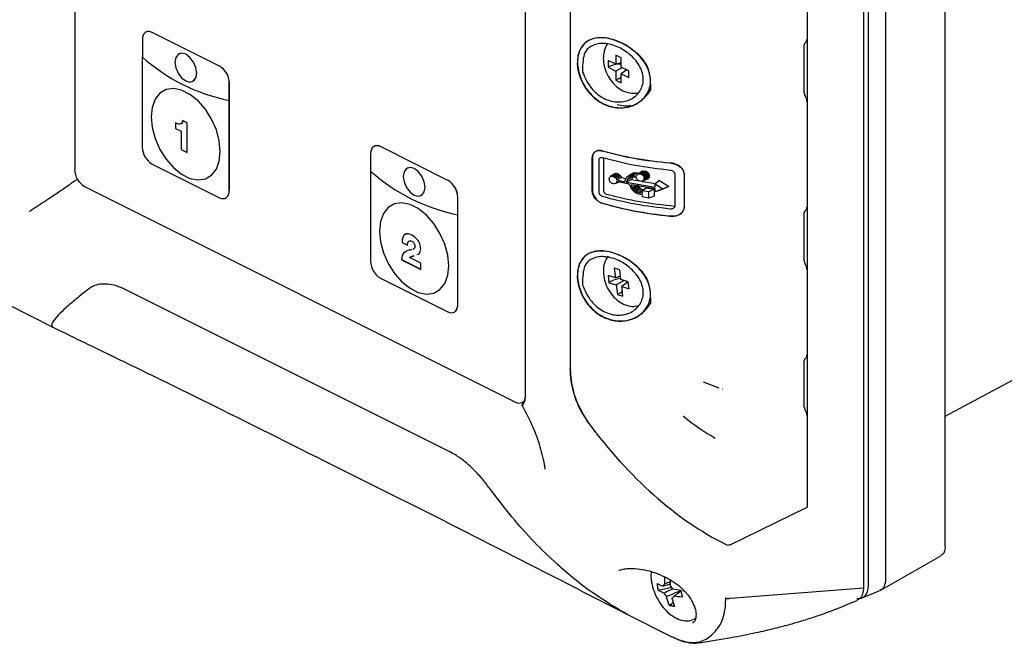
# Model space of a CAD drawing. Header units: millimetres. Extents: x 0 to 1680, y 0 to 1188.
# Tile 21 of 40: x 995 to 1123, y 274 to 356. Entities that reach past the tile are written whole.
import ezdxf

# ---------------------------------------------------------------- set-up
doc = ezdxf.new("R2010")
doc.units = ezdxf.units.MM
doc.header["$LTSCALE"] = 4

msp = doc.modelspace()

# ---------------------------------------------------------------- linework, layer by layer
at = {"color": 7, "linetype": 'Continuous', "lineweight": 25}
for p, q in [((1115.77, 287.11), (1115.77, 407.12)), ((1108.02, 402.89), (1108.02, 282.88)), ((1105.15, 401.27), (1105.15, 281.73)), ((1105.78, 281.97), (1105.78, 401.75)), ((1002.56, 389.53), (1002.56, 336.1)), ((1097.83, 383.97), (1097.83, 292.2)), ((1061.13, 375.31), (1061.13, 306.5)), ((1097.8, 364.12), (1097.8, 353.1)), ((1066.99, 362.94), (1066.99, 310.2)), ((1011.83, 353.97), (1011.82, 353.97)), ((1021.4, 349.54), (1012.63, 353.92)), ((1021.4, 349.54), (1012.63, 353.92)), ((1011.36, 353), (1011.36, 350.73)), ((1069.2, 352.74), (1069.2, 352.74)), ((1097.45, 346.05), (1097.45, 352.28)), ((1016.12, 351.13), (1016.12, 351.13)), ((1073.65, 350.62), (1072.93, 350.98)), ((1072.93, 350.98), (1072.93, 349.78)), ((1011.35, 350.73), (1011.35, 339.01)), ((1011.35, 350.73), (1011.36, 350.73)), ((1072.93, 349.78), (1071.96, 350.27)), ((1071.96, 350.27), (1071.96, 349.39)), ((1073.65, 349.99), (1072.93, 349.78)), ((1073.65, 349.42), (1073.65, 350.62)), ((1072.28, 349.56), (1071.96, 349.39)), ((1071.96, 349.39), (1072.93, 348.9)), ((1073.8, 349.35), (1072.93, 348.9)), ((1072.93, 348.9), (1072.93, 347.7)), ((1074.63, 348.93), (1073.65, 349.42)), ((1074.35, 349.07), (1073.65, 348.54)), ((1073.65, 348.54), (1074.63, 348.05)), ((1073.65, 347.35), (1073.65, 348.54)), ((1074.63, 348.05), (1074.63, 348.93)), ((1017.91, 347.56), (1017.91, 347.56)), ((1022.67, 345.07), (1022.67, 347.34)), ((1022.68, 333.36), (1022.68, 347.34)), ((1073.26, 347.87), (1072.93, 347.7)), ((1072.93, 347.7), (1073.65, 347.35)), ((1022.67, 333.35), (1022.67, 345.07)), ((1022.67, 345.07), (1022.67, 345.07)), ((1075.04, 344.38), (1075.7, 344.62)), ((1097.8, 344.87), (1097.8, 331.27)), ((1015.67, 342.15), (1015.67, 341.45)), ((1015.67, 342.15), (1015.67, 341.45)), ((1017.21, 342.15), (1016.59, 342.46)), ((1017.21, 338.32), (1017.21, 342.15)), ((1015.67, 341.45), (1016.42, 341.07)), ((1015.67, 341.45), (1016.43, 341.08)), ((1015.67, 341.45), (1015.67, 341.45)), ((1016.43, 341.08), (1016.42, 341.07)), ((1016.42, 341.07), (1016.42, 338.72)), ((1016.43, 341.08), (1016.43, 338.72)), ((1016.42, 338.72), (1017.21, 338.32)), ((1016.43, 338.72), (1016.42, 338.72)), ((1016.43, 338.72), (1017.21, 338.33)), ((1041.05, 338.15), (1041.05, 335.88)), ((1041.53, 339.12), (1041.52, 339.12)), ((1051.1, 334.69), (1042.33, 339.07)), ((1051.1, 334.69), (1042.33, 339.07)), ((1012.63, 336.81), (1021.4, 332.43)), ((1069.86, 333.4), (1069.86, 337.6)), ((1069.89, 337.62), (1069.89, 333.41)), ((1070.76, 333.14), (1070.76, 337.35)), ((1071.32, 337.61), (1071.32, 333.42)), ((1041.05, 335.88), (1041.05, 324.16)), ((1041.05, 335.88), (1041.05, 335.88)), ((1045.82, 336.29), (1045.82, 336.28)), ((1072.73, 335.5), (1072.21, 335.17)), ((1072.81, 335.55), (1072.29, 335.21)), ((1072.91, 335.58), (1072.37, 335.24)), ((1073.01, 335.58), (1072.47, 335.24)), ((1073.13, 335.56), (1072.57, 335.22)), ((1073.31, 335.49), (1072.72, 335.16)), ((1072.73, 335.5), (1072.81, 335.55)), ((1072.81, 335.55), (1072.91, 335.58)), ((1072.91, 335.58), (1073.01, 335.58)), ((1073.01, 335.58), (1073.13, 335.56)), ((1073.13, 335.56), (1073.31, 335.49)), ((1073.31, 335.49), (1073.46, 335.38)), ((1075.1, 335.59), (1074.56, 335.25)), ((1075.26, 335.65), (1074.71, 335.29)), ((1075.47, 335.67), (1074.91, 335.31)), ((1075.1, 335.59), (1075.26, 335.65)), ((1075.76, 335.65), (1075.18, 335.3)), ((1075.26, 335.65), (1075.47, 335.67)), ((1075.47, 335.67), (1075.76, 335.65)), ((1075.68, 335.41), (1075.79, 335.5)), ((1075.76, 335.65), (1076.12, 335.6)), ((1076.33, 335.85), (1075.79, 335.5)), ((1075.79, 335.5), (1075.93, 335.55)), ((1076.5, 335.91), (1075.93, 335.55)), ((1075.93, 335.55), (1076.1, 335.54)), ((1076.7, 335.9), (1076.1, 335.54)), ((1076.1, 335.54), (1076.2, 335.52)), ((1076.82, 335.87), (1076.2, 335.52)), ((1076.2, 335.52), (1076.3, 335.47)), ((1076.93, 335.82), (1076.3, 335.47)), ((1076.33, 335.85), (1076.5, 335.91)), ((1077.04, 335.76), (1076.39, 335.42)), ((1077.13, 335.67), (1076.47, 335.34)), ((1076.5, 335.91), (1076.7, 335.9)), ((1077.2, 335.58), (1076.53, 335.26)), ((1076.7, 335.9), (1076.82, 335.87)), ((1076.82, 335.87), (1076.93, 335.82)), ((1076.93, 335.82), (1077.04, 335.76)), ((1077.04, 335.76), (1077.13, 335.67)), ((1077.13, 335.67), (1077.2, 335.58)), ((1077.2, 335.58), (1077.26, 335.48)), ((1080.6, 335.54), (1080.6, 331.34)), ((1081.81, 335.52), (1081.81, 331.16)), ((1002.95, 334.78), (1002.6, 334.61)), ((1072.08, 334.96), (1072.07, 334.86)), ((1072.07, 334.86), (1072.08, 334.76)), ((1072.08, 334.96), (1072.11, 335.04)), ((1072.11, 334.65), (1072.08, 334.76)), ((1072.11, 335.04), (1072.15, 335.11)), ((1072.15, 334.56), (1072.11, 334.65)), ((1072.15, 335.11), (1072.21, 335.17)), ((1072.21, 334.47), (1072.15, 334.56)), ((1072.21, 335.17), (1072.29, 335.21)), ((1072.29, 334.39), (1072.21, 334.47)), ((1072.29, 335.21), (1072.37, 335.24)), ((1072.37, 334.32), (1072.29, 334.39)), ((1072.37, 335.24), (1072.47, 335.24)), ((1072.47, 334.27), (1072.37, 334.32)), ((1072.47, 335.24), (1072.57, 335.22)), ((1072.57, 334.24), (1072.47, 334.27)), ((1072.57, 335.22), (1072.72, 335.16)), ((1072.73, 334.22), (1072.57, 334.24)), ((1072.72, 335.16), (1072.86, 335.06)), ((1072.88, 334.26), (1072.73, 334.22)), ((1073.46, 335.38), (1072.86, 335.06)), ((1072.86, 335.06), (1072.97, 334.93)), ((1073.48, 334.48), (1072.88, 334.26)), ((1072.99, 334.35), (1072.88, 334.26)), ((1073.59, 335.24), (1072.97, 334.93)), ((1072.97, 334.93), (1073.07, 334.74)), ((1073.08, 334.52), (1072.99, 334.35)), ((1073.3, 334.47), (1072.99, 334.35)), ((1073.67, 335.07), (1073.07, 334.74)), ((1073.07, 334.74), (1074.06, 334.51)), ((1074.62, 334.18), (1073.08, 334.52)), ((1073.46, 335.38), (1073.59, 335.24)), ((1073.59, 335.24), (1073.67, 335.07)), ((1073.67, 335.07), (1074.29, 334.94)), ((1074.06, 334.51), (1074.17, 334.69)), ((1074.17, 334.69), (1074.23, 334.82)), ((1074.23, 334.82), (1074.3, 334.96)), ((1074.97, 334.79), (1074.29, 334.46)), ((1074.42, 334.71), (1074.29, 334.46)), ((1074.29, 334.46), (1078.07, 333.81)), ((1074.3, 334.96), (1074.37, 335.08)), ((1074.37, 335.08), (1074.45, 335.18)), ((1074.47, 334.81), (1074.42, 334.71)), ((1074.45, 335.18), (1074.56, 335.25)), ((1074.81, 334.95), (1074.47, 334.81)), ((1074.52, 334.91), (1074.47, 334.81)), ((1075.16, 335.15), (1074.52, 334.91)), ((1074.6, 334.99), (1074.52, 334.91)), ((1074.56, 335.25), (1074.71, 335.29)), ((1074.88, 335.1), (1074.6, 334.99)), ((1074.7, 335.05), (1074.6, 334.99)), ((1074.84, 335.09), (1074.7, 335.05)), ((1074.71, 335.29), (1074.91, 335.31)), ((1075.02, 335.11), (1074.84, 335.09)), ((1074.91, 335.31), (1075.18, 335.3)), ((1075.06, 334.96), (1074.97, 334.79)), ((1074.97, 334.79), (1075.93, 334.63)), ((1075.25, 335.09), (1075.02, 335.11)), ((1075.11, 335.06), (1075.06, 334.96)), ((1075.18, 335.3), (1075.58, 335.24)), ((1075.58, 335.05), (1075.25, 335.09)), ((1075.58, 335.24), (1075.68, 335.41)), ((1075.68, 334.84), (1075.58, 335.05)), ((1075.79, 334.72), (1075.68, 334.84)), ((1075.94, 334.62), (1075.79, 334.72)), ((1076.1, 334.57), (1075.94, 334.62)), ((1076.2, 334.56), (1076.1, 334.57)), ((1076.3, 334.57), (1076.2, 334.56)), ((1076.3, 335.47), (1076.39, 335.42)), ((1076.39, 334.6), (1076.3, 334.57)), ((1076.35, 334.56), (1078.13, 334.27)), ((1076.39, 335.42), (1076.47, 335.34)), ((1077.04, 334.84), (1076.39, 334.6)), ((1076.47, 334.65), (1076.39, 334.6)), ((1076.47, 335.34), (1076.53, 335.26)), ((1077.13, 334.9), (1076.47, 334.65)), ((1076.53, 334.71), (1076.47, 334.65)), ((1076.53, 335.26), (1076.58, 335.17)), ((1077.2, 334.97), (1076.53, 334.71)), ((1076.58, 334.79), (1076.53, 334.71)), ((1077.26, 335.48), (1076.58, 335.17)), ((1076.58, 335.17), (1076.61, 335.07)), ((1077.26, 335.05), (1076.58, 334.79)), ((1076.61, 334.87), (1076.58, 334.79)), ((1076.61, 335.07), (1077.29, 335.37)), ((1077.29, 335.15), (1076.61, 334.87)), ((1076.62, 334.97), (1076.61, 335.07)), ((1076.61, 334.87), (1076.62, 334.97)), ((1076.62, 334.97), (1077.31, 335.26)), ((1077.13, 334.9), (1077.04, 334.84)), ((1077.2, 334.97), (1077.13, 334.9)), ((1077.26, 335.05), (1077.2, 334.97)), ((1077.26, 335.48), (1077.29, 335.37)), ((1077.29, 335.15), (1077.26, 335.05)), ((1077.29, 335.37), (1077.31, 335.26)), ((1077.31, 335.26), (1077.29, 335.15)), ((1078.6, 334.66), (1078.06, 334.22)), ((1078.07, 333.81), (1078.06, 334.22)), ((1078.06, 334.22), (1079.05, 333.59)), ((1078.6, 334.66), (1079.85, 333.89)), ((1003.83, 333.9), (1059.9, 305.87)), ((1074.71, 334.1), (1074.62, 334.18)), ((1074.78, 334.02), (1074.71, 334.1)), ((1074.84, 333.92), (1074.78, 334.02)), ((1074.89, 333.82), (1074.84, 333.92)), ((1074.97, 333.68), (1074.89, 333.82)), ((1078.07, 333.6), (1074.95, 334.11)), ((1075.07, 333.88), (1074.95, 334.11)), ((1075.05, 333.53), (1074.97, 333.68)), ((1075.16, 333.39), (1075.05, 333.53)), ((1075.12, 333.76), (1075.07, 333.88)), ((1075.78, 334.07), (1075.12, 333.76)), ((1075.2, 333.64), (1075.12, 333.76)), ((1075.29, 333.25), (1075.16, 333.39)), ((1075.85, 333.96), (1075.2, 333.64)), ((1075.29, 333.52), (1075.2, 333.64)), ((1075.93, 333.84), (1075.29, 333.52)), ((1075.41, 333.39), (1075.29, 333.52)), ((1075.46, 333.12), (1075.29, 333.25)), ((1076.04, 333.72), (1075.41, 333.39)), ((1075.56, 333.28), (1075.41, 333.39)), ((1075.67, 333), (1075.46, 333.12)), ((1076.19, 333.62), (1075.56, 333.28)), ((1075.76, 333.17), (1075.56, 333.28)), ((1075.95, 332.9), (1075.67, 333)), ((1076.37, 333.52), (1075.76, 333.17)), ((1075.99, 333.08), (1075.76, 333.17)), ((1075.85, 333.96), (1075.93, 333.84)), ((1075.93, 333.84), (1076.04, 333.72)), ((1076.37, 333.3), (1075.99, 333.08)), ((1076.37, 332.99), (1075.99, 333.08)), ((1076.04, 333.72), (1076.19, 333.62)), ((1076.19, 333.62), (1076.37, 333.52)), ((1076.37, 333.32), (1076.89, 333.7)), ((1076.37, 333.52), (1076.6, 333.44)), ((1076.37, 333.32), (1076.37, 332.99)), ((1077.23, 333.19), (1076.37, 333.32)), ((1076.89, 333.7), (1077.93, 333.54)), ((1077.93, 333.54), (1077.23, 333.19)), ((1077.23, 332.39), (1077.23, 333.19)), ((1077.93, 333.54), (1077.93, 332.62)), ((1078.07, 333.19), (1078.07, 333.6)), ((1079.05, 333.59), (1078.07, 333.19)), ((1078.61, 333.39), (1078.07, 333.19)), ((1079.85, 333.89), (1078.61, 333.39)), ((1079.85, 333.89), (1079.05, 333.59)), ((1022.2, 332.38), (1022.21, 332.38)), ((1047.6, 332.71), (1047.61, 332.71)), ((1052.37, 318.51), (1052.37, 332.49)), ((1052.37, 330.22), (1052.37, 332.49)), ((1076.37, 332.8), (1075.95, 332.9)), ((1076.37, 332.8), (1076.37, 332.53)), ((1077.23, 332.39), (1076.37, 332.53)), ((1077.93, 332.62), (1077.23, 332.39)), ((1115.77, 304.05), (1169.64, 332.8)), ((1097.45, 324.22), (1097.45, 330.45)), ((1052.37, 330.22), (1052.37, 330.22)), ((1052.37, 318.5), (1052.37, 330.22)), ((1045.15, 326.63), (1045.85, 326.27)), ((1045.15, 326.63), (1045.86, 326.28)), ((1045.15, 326.63), (1045.15, 326.63)), ((1046.4, 326.78), (1046.39, 326.77)), ((1045.56, 325.42), (1045.55, 325.41)), ((1046.82, 326.09), (1046.81, 326.09)), ((1045.08, 324.38), (1045.07, 324.37)), ((1045.07, 324.37), (1047.59, 323.11)), ((1045.08, 324.38), (1047.59, 323.12)), ((1047.59, 323.91), (1046.09, 324.66)), ((1069.2, 325.03), (1069.2, 325.03)), ((1047.59, 323.11), (1047.59, 323.91)), ((1073.44, 323.06), (1072.73, 323.28)), ((1072.73, 323.28), (1072.88, 322.02)), ((1073.59, 321.8), (1073.44, 323.06)), ((1097.8, 323.04), (1097.8, 312.03)), ((1042.33, 321.97), (1051.09, 317.58)), ((1072.88, 322.02), (1071.92, 322.31)), ((1071.92, 322.31), (1072.03, 321.38)), ((1072.35, 321.56), (1072.03, 321.38)), ((1073.54, 322.21), (1072.88, 322.02)), ((1074.03, 321.67), (1073, 321.09)), ((1074.55, 321.51), (1073.59, 321.8)), ((1074.54, 321.51), (1073.7, 320.88)), ((1074.67, 320.58), (1074.55, 321.51)), ((1051.36, 299.38), (1009.14, 320.49)), ((1072.03, 321.38), (1073, 321.09)), ((1073, 321.09), (1073.15, 319.83)), ((1073.7, 320.88), (1074.67, 320.58)), ((1073.86, 319.62), (1073.7, 320.88)), ((1073.47, 320.01), (1073.15, 319.83)), ((1073.15, 319.83), (1073.86, 319.62)), ((993.89, 318.53), (999.63, 315.66)), ((1051.9, 317.53), (1051.91, 317.53)), ((1075.04, 316.66), (1075.7, 316.91)), ((999.63, 315.66), (999.63, 315.66)), ((1097.45, 305.23), (1097.45, 311.21)), ((1086.36, 307.68), (1084.36, 308.47)), ((1086.87, 307.52), (1086.83, 307.53)), ((1060.71, 305.81), (1061.03, 305.97)), ((1097.57, 304.8), (1097.6, 304.76)), ((1097.8, 304.06), (1097.8, 292.19)), ((1087.81, 287.32), (1097.8, 292.19)), ((1097.83, 292.2), (1097.8, 292.25)), ((1097.8, 292.19), (1097.83, 292.2)), ((1107.33, 281.37), (1115.21, 285.87)), ((1079.3, 282.22), (1079.32, 283.12)), ((1080.22, 281.77), (1078.48, 281.36)), ((1079.07, 281.94), (1080.01, 282.23)), ((1080.01, 282.5), (1079.3, 282.22)), ((1087.84, 280.35), (1105.15, 281.73)), ((1079.2, 281.01), (1078.48, 281.36)), ((1080.34, 281.57), (1081.41, 281.4)), ((1080.46, 280.64), (1081.42, 281.32)), ((1104.97, 280.4), (1107.2, 281.31)), ((1079.9, 279.43), (1080.4, 279.82)), ((1080.23, 280.36), (1080.56, 279.28)), ((1087.84, 280.35), (1087.83, 280.35)), ((1074.51, 278.22), (1074.5, 278.22)), ((1074.52, 278.21), (1080.32, 275.31)), ((1083.11, 277.65), (1083.31, 277.75))]:
    msp.add_line(p, q, dxfattribs=at)
at = {"color": 7, "linetype": 'Continuous', "lineweight": 25, "flags": 128}
for points in [[(1012.63, 353.92), (1012.38, 354.01), (1012.14, 354.04), (1011.92, 354.01), (1011.73, 353.91), (1011.57, 353.76), (1011.45, 353.54), (1011.38, 353.29), (1011.36, 353)], [(1018.43, 348.64), (1018.32, 349.35), (1018.01, 350.07), (1017.55, 350.67), (1017.01, 351.08), (1016.47, 351.22), (1016.01, 351.07), (1015.71, 350.66), (1015.6, 350.05), (1015.71, 349.34), (1016.01, 348.62), (1016.47, 348.02), (1017.01, 347.61), (1017.55, 347.47), (1018.01, 347.62), (1018.32, 348.03), (1018.43, 348.64)], [(1018.43, 348.64), (1018.32, 349.36), (1018.01, 350.07), (1017.55, 350.68), (1017.01, 351.08), (1016.47, 351.22), (1016.12, 351.13)], [(1021.5, 338.44), (1021.37, 339.82), (1020.99, 341.25), (1020.37, 342.65), (1019.56, 343.94), (1018.6, 345.03), (1017.55, 345.87), (1016.47, 346.41), (1015.42, 346.62), (1014.46, 346.49), (1013.65, 346.01), (1013.04, 345.23), (1012.65, 344.18), (1012.52, 342.93), (1012.65, 341.55), (1013.04, 340.12), (1013.65, 338.72), (1014.46, 337.43), (1015.42, 336.34), (1016.47, 335.5), (1017.55, 334.95), (1018.6, 334.75), (1019.56, 334.88), (1020.37, 335.36), (1020.99, 336.14), (1021.37, 337.19), (1021.5, 338.44)], [(1042.33, 339.07), (1042.08, 339.16), (1041.84, 339.19), (1041.62, 339.16), (1041.43, 339.06), (1041.27, 338.91), (1041.15, 338.7), (1041.08, 338.44), (1041.05, 338.15)], [(1048.12, 333.79), (1048.02, 334.51), (1047.71, 335.22), (1047.25, 335.83), (1046.71, 336.23), (1046.17, 336.37), (1045.71, 336.22), (1045.4, 335.81), (1045.3, 335.2), (1045.4, 334.49), (1045.71, 333.77), (1046.17, 333.17), (1046.71, 332.76), (1047.25, 332.62), (1047.71, 332.77), (1048.02, 333.18), (1048.12, 333.79)], [(1047.61, 332.71), (1047.71, 332.77), (1048.02, 333.18), (1048.13, 333.79), (1048.02, 334.51), (1047.71, 335.22), (1047.25, 335.83), (1046.71, 336.23), (1046.17, 336.37), (1045.82, 336.29)], [(1021.4, 332.43), (1021.64, 332.34), (1021.88, 332.31), (1022.1, 332.34), (1022.3, 332.44), (1022.45, 332.59), (1022.57, 332.8), (1022.64, 333.06), (1022.67, 333.35)], [(1042.22, 328.08), (1042.35, 326.7), (1042.73, 325.27), (1043.35, 323.87), (1044.16, 322.59), (1045.12, 321.49), (1046.17, 320.65), (1047.25, 320.11), (1048.3, 319.9), (1049.26, 320.03), (1050.07, 320.51), (1050.69, 321.29), (1051.07, 322.34), (1051.2, 323.59), (1051.07, 324.97), (1050.69, 326.4), (1050.07, 327.8), (1049.26, 329.09), (1048.3, 330.18), (1047.25, 331.02), (1046.17, 331.57), (1045.12, 331.77), (1044.16, 331.64), (1043.35, 331.16), (1042.73, 330.38), (1042.35, 329.33), (1042.22, 328.08)], [(1051.09, 317.58), (1051.34, 317.49), (1051.58, 317.46), (1051.8, 317.49), (1051.99, 317.59), (1052.15, 317.74), (1052.27, 317.96), (1052.34, 318.21), (1052.37, 318.5)]]:
    msp.add_lwpolyline(points, dxfattribs=at)
at = {"color": 7, "linetype": 'Continuous', "lineweight": 25}
for centre, radius, start, end in [((1012.18, 353.17), 0.881, 59.1142, 113.618), ((1027.41, 368.7), 24.1, 228.2215, 258.6484), ((1027.41, 368.7), 24.1, 228.2215, 258.6484), ((1017.35, 348.49), 1.08, 300.7142, 7.9567), ((1020.07, 347.3), 2.61, 0.9678, 59.2421), ((1020.06, 347.3), 2.61, 0.9678, 59.2421), ((1013.96, 339.05), 2.61, 180.9678, 239.2421), ((1041.88, 338.32), 0.881, 59.1142, 113.618), ((1005.16, 336.14), 2.61, 180.9678, 239.2421), ((1057.11, 353.85), 24.1, 228.2215, 258.6484), ((1057.11, 353.85), 24.1, 228.2215, 258.6484), ((1049.77, 332.45), 2.61, 0.9678, 59.2421), ((1049.76, 332.45), 2.61, 0.9678, 59.2421), ((1021.68, 333.24), 1, 301.7603, 6.9106), ((1043.66, 324.2), 2.61, 180.9678, 239.2421), ((1051.38, 318.39), 1, 301.7603, 6.9106), ((1060.36, 306.62), 0.881, 239.1142, 293.618), ((1079.53, 281.8), 0.471, 118.2435, 163.5327), ((1078.93, 280.88), 1.56, 26.1035, 46.2671), ((1080.6, 281.7), 1.56, 206.1035, 226.2671), ((1080.01, 280.77), 0.471, 298.2435, 343.5327)]:
    msp.add_arc(centre, radius, start, end, dxfattribs=at)
for centre, major_axis, ratio, start_param, end_param in [((1073.24, 348.95), (1.52, 0.14), 0.560963, 1.243821, 2.198693), ((1073.13, 349.13), (0.81, 1.29), 0.673319, 4.977935, 5.103353), ((1073.13, 349.13), (0.81, 1.29), 0.673319, 3.995944, 4.343035), ((1073.3, 321.17), (1.49, 0.32), 0.457946, 1.2842, 2.154648), ((1073.17, 321.34), (0.58, 1.41), 0.745338, 5.029463, 5.162289), ((1073.17, 321.34), (0.58, 1.41), 0.745338, 3.891137, 4.175053), ((1085.12, 320.52), (-20.01, 34), 0.576129, 1.747738, 2.420235), ((1087.13, 288.55), (-0.71, 1.21), 0.576129, 2.420235, 3.096203), ((1103.76, 282.99), (-1.28, 2.55), 0.611232, 2.715901, 4.026301)]:
    msp.add_ellipse(centre, major_axis=major_axis, ratio=ratio, start_param=start_param, end_param=end_param, dxfattribs=at)
for points, knots in [([(1068.01, 350.91), (1068.15, 351.32), (1068.41, 352.15), (1069.35, 352.93), (1070.59, 353.28), (1072.09, 353.16), (1073.72, 352.59), (1075.32, 351.58), (1076.65, 350.21), (1077.42, 348.65), (1077.52, 347.17), (1077.08, 345.92), (1076.2, 344.92), (1074.9, 344.23), (1073.28, 344.01), (1071.56, 344.4), (1070.02, 345.39), (1068.86, 346.77), (1068.14, 348.33), (1067.86, 349.77), (1067.97, 350.57), (1068.01, 350.91)], [0, 0, 0, 0, 0.051052, 0.102658, 0.154407, 0.20685, 0.261376, 0.319046, 0.378564, 0.435155, 0.484938, 0.530693, 0.57801, 0.630505, 0.688362, 0.747756, 0.804632, 0.858328, 0.910374, 0.962034, 1, 1, 1, 1]), ([(1077.48, 346.76), (1077.48, 346.69), (1077.48, 346.58), (1077.5, 346.48), (1077.49, 346.45), (1077.49, 346.45), (1077.49, 346.45), (1077.48, 346.43), (1077.24, 346.07), (1076.57, 345.25), (1075.17, 344.25), (1073.47, 344.04), (1072.1, 344.3), (1071.1, 344.74), (1070.17, 345.38), (1069.37, 346.2), (1068.72, 347.16), (1068.26, 348.21), (1067.99, 349.27), (1067.93, 350.3), (1068.08, 351.22), (1068.44, 352.01), (1068.98, 352.64), (1069.7, 353.05), (1070.57, 353.24), (1071.53, 353.23), (1072.55, 353.03), (1073.93, 352.5), (1075.48, 351.5), (1076.66, 350.26), (1077.17, 349.26), (1077.4, 348.27), (1077.46, 347.44), (1077.48, 346.85), (1077.48, 346.76)], [0, 0, 0, 0, 0.008028, 0.010881, 0.010896, 0.010926, 0.011031, 0.01142, 0.012924, 0.058434, 0.127325, 0.197188, 0.232393, 0.267288, 0.302295, 0.337418, 0.372717, 0.407846, 0.442863, 0.477811, 0.512812, 0.547908, 0.583159, 0.618164, 0.653276, 0.688433, 0.723276, 0.758691, 0.82858, 0.888957, 0.912673, 0.937445, 0.991161, 1, 1, 1, 1]), ([(1068.7, 350.52), (1068.78, 350.87), (1068.97, 351.65), (1069.77, 352.2), (1070.63, 352.47), (1071.42, 352.51), (1072.26, 352.38), (1073.12, 352.08), (1073.96, 351.65), (1074.74, 351.08), (1075.44, 350.41), (1075.99, 349.65), (1076.37, 348.83), (1076.54, 347.98), (1076.47, 347.16), (1076.18, 346.42), (1075.7, 345.79), (1075.07, 345.31), (1074.32, 344.99), (1073.5, 344.86), (1072.65, 344.9), (1071.79, 345.14), (1070.97, 345.57), (1070.23, 346.15), (1069.33, 347.17), (1068.86, 348.13), (1068.61, 348.8), (1068.6, 348.82), (1068.6, 348.82), (1068.6, 348.83), (1068.6, 348.83), (1068.6, 348.83), (1068.6, 348.86), (1068.6, 349.01), (1068.61, 349.58), (1068.66, 350.11), (1068.7, 350.52)], [0, 0, 0, 0, 0.048298, 0.108588, 0.143583, 0.1787, 0.213604, 0.248894, 0.283912, 0.319015, 0.354584, 0.38954, 0.424497, 0.459335, 0.494284, 0.529281, 0.56447, 0.599704, 0.634833, 0.669929, 0.705069, 0.74029, 0.775412, 0.810417, 0.845382, 0.924431, 0.925922, 0.926313, 0.92642, 0.926452, 0.926468, 0.926551, 0.927269, 0.929319, 0.946181, 1, 1, 1, 1]), ([(1071.9, 352.49), (1071.84, 352.41), (1071.6, 352.12), (1071.39, 351.45), (1071.27, 350.53), (1071.4, 349.52), (1071.77, 348.48), (1072.39, 347.5), (1073.17, 346.72), (1074.06, 346.2), (1074.97, 346), (1075.62, 345.98), (1075.9, 346.1), (1075.92, 346.1)], [0, 0, 0, 0, 0.030471, 0.125566, 0.225295, 0.333185, 0.447758, 0.565646, 0.688903, 0.79682, 0.89775, 0.995491, 1, 1, 1, 1]), ([(1097.45, 352.28), (1097.45, 352.34), (1097.46, 352.44), (1097.52, 352.54), (1097.56, 352.57), (1097.58, 352.59)], [0, 0, 0, 0, 0.452418, 0.714567, 1, 1, 1, 1]), ([(1097.58, 352.59), (1097.62, 352.62), (1097.69, 352.68), (1097.78, 352.84), (1097.79, 353), (1097.8, 353.1)], [0, 0, 0, 0, 0.285433, 0.547582, 1, 1, 1, 1]), ([(1097.45, 346.05), (1097.45, 346.01), (1097.45, 345.94), (1097.48, 345.82), (1097.52, 345.71), (1097.56, 345.64), (1097.58, 345.6)], [0, 0, 0, 0, 0.250725, 0.499996, 0.750724, 1, 1, 1, 1]), ([(1073.11, 344.57), (1073.42, 344.49), (1074.04, 344.33), (1074.62, 344.39), (1074.91, 344.43)], [0, 0, 0, 0, 0.499192, 1, 1, 1, 1]), ([(1097.8, 344.87), (1097.8, 344.93), (1097.79, 345.05), (1097.75, 345.23), (1097.68, 345.42), (1097.61, 345.54), (1097.58, 345.6)], [0, 0, 0, 0, 0.241351, 0.488462, 0.741341, 1, 1, 1, 1]), ([(1016.59, 342.46), (1016.57, 342.33), (1016.52, 342.06), (1016.15, 341.94), (1015.85, 342.07), (1015.67, 342.15)], [0, 0, 0, 0, 0.280056, 0.559029, 1, 1, 1, 1]), ([(1016.6, 342.46), (1016.58, 342.32), (1016.54, 342.08), (1016.35, 342.04), (1016.27, 342.02)], [0, 0, 0, 0, 0.563512, 1, 1, 1, 1]), ([(1069.86, 337.6), (1069.88, 337.74), (1069.91, 338.02), (1070.12, 338.34), (1070.44, 338.53), (1070.81, 338.59), (1071.07, 338.53), (1071.17, 338.51)], [0, 0, 0, 0, 0.209374, 0.418697, 0.62934, 0.844233, 1, 1, 1, 1]), ([(1071.2, 338.52), (1071.03, 338.55), (1070.69, 338.61), (1070.25, 338.45), (1070.01, 338.17), (1069.91, 337.87), (1069.9, 337.7), (1069.89, 337.62)], [0, 0, 0, 0, 0.249518, 0.498961, 0.748415, 0.874485, 1, 1, 1, 1]), ([(1071.17, 338.51), (1072.55, 338.16), (1075.33, 337.45), (1078.39, 337.12), (1079.94, 336.95)], [0, 0, 0, 0, 0.4929356, 1, 1, 1, 1]), ([(1071.2, 338.52), (1072.58, 338.17), (1075.37, 337.46), (1078.43, 337.13), (1079.97, 336.96)], [0, 0, 0, 0, 0.493556, 1, 1, 1, 1]), ([(1070.76, 337.35), (1070.77, 337.38), (1070.77, 337.44), (1070.8, 337.51), (1070.84, 337.57), (1070.91, 337.64), (1071.04, 337.68), (1071.15, 337.66), (1071.21, 337.65)], [0, 0, 0, 0, 0.1258715, 0.2502657, 0.3752639, 0.5007547, 0.7501019, 1, 1, 1, 1]), ([(1079.94, 336.95), (1080.2, 336.91), (1080.7, 336.82), (1081.3, 336.48), (1081.67, 336.07), (1081.8, 335.75), (1081.81, 335.56), (1081.81, 335.52)], [0, 0, 0, 0, 0.2909226, 0.57696, 0.7610724, 0.9464217, 1, 1, 1, 1]), ([(1081.84, 335.54), (1081.83, 335.63), (1081.81, 335.83), (1081.67, 336.1), (1081.47, 336.34), (1081.13, 336.61), (1080.63, 336.86), (1080.19, 336.93), (1079.97, 336.96)], [0, 0, 0, 0, 0.123205, 0.25004, 0.37223, 0.500613, 0.750119, 1, 1, 1, 1]), ([(1080, 336.03), (1080.07, 336.02), (1080.21, 336), (1080.38, 335.91), (1080.48, 335.81), (1080.55, 335.73), (1080.59, 335.64), (1080.6, 335.57), (1080.6, 335.54)], [0, 0, 0, 0, 0.24936, 0.498403, 0.626025, 0.749007, 0.875186, 1, 1, 1, 1]), ([(1002.44, 334.51), (1002.43, 334.51), (1002.17, 334.32), (1001.63, 333.93), (1000.5, 333.15), (998.98, 332.13), (997.62, 331.25), (996.93, 330.81)], [0, 0, 0, 0, 0.0049448, 0.1802296, 0.3564768, 0.6751586, 1, 1, 1, 1]), ([(1002.6, 334.61), (1002.59, 334.6), (1002.57, 334.59), (1002.53, 334.57), (1002.49, 334.55), (1002.46, 334.53), (1002.45, 334.52), (1002.44, 334.51), (1002.44, 334.51)], [0, 0, 0, 0, 0.210256, 0.420424, 0.633079, 0.850975, 0.983106, 1, 1, 1, 1]), ([(1071.17, 331.69), (1071.02, 331.75), (1070.72, 331.87), (1070.32, 332.23), (1070.02, 332.67), (1069.88, 333.08), (1069.87, 333.31), (1069.86, 333.4)], [0, 0, 0, 0, 0.222341, 0.444846, 0.662915, 0.876645, 1, 1, 1, 1]), ([(1069.89, 333.41), (1069.9, 333.33), (1069.91, 333.15), (1070.01, 332.79), (1070.25, 332.35), (1070.69, 331.92), (1071.03, 331.78), (1071.2, 331.71)], [0, 0, 0, 0, 0.125337, 0.250615, 0.500117, 0.749725, 1, 1, 1, 1]), ([(1071.21, 332.58), (1071.15, 332.6), (1071.04, 332.65), (1070.91, 332.76), (1070.84, 332.87), (1070.8, 332.96), (1070.77, 333.05), (1070.77, 333.11), (1070.76, 333.14)], [0, 0, 0, 0, 0.24924, 0.498356, 0.624147, 0.748734, 0.873904, 1, 1, 1, 1]), ([(1071.32, 333.42), (1071.33, 333.39), (1071.33, 333.33), (1071.36, 333.24), (1071.4, 333.15), (1071.47, 333.05), (1071.6, 332.93), (1071.71, 332.88), (1071.77, 332.86)], [0, 0, 0, 0, 0.125861, 0.250264, 0.375236, 0.500756, 0.750108, 1, 1, 1, 1]), ([(1079.94, 330.02), (1079.15, 330.11), (1077.57, 330.29), (1074.6, 330.8), (1072.49, 331.31), (1071.18, 331.69), (1071.17, 331.69)], [0, 0, 0, 0, 0.258988, 0.517976, 0.997115, 1, 1, 1, 1]), ([(1071.2, 331.71), (1072.58, 331.34), (1075.37, 330.61), (1078.43, 330.22), (1079.97, 330.03)], [0, 0, 0, 0, 0.493556, 1, 1, 1, 1]), ([(996.69, 330.65), (996.72, 330.67), (996.78, 330.71), (996.87, 330.77), (996.92, 330.8), (996.93, 330.81)], [0, 0, 0, 0, 0.449994, 0.913045, 1, 1, 1, 1]), ([(1081.81, 331.16), (1081.79, 331.03), (1081.76, 330.79), (1081.52, 330.45), (1081.1, 330.16), (1080.54, 330), (1080.13, 330.01), (1079.94, 330.02)], [0, 0, 0, 0, 0.1591216, 0.3176991, 0.5264693, 0.7858236, 1, 1, 1, 1]), ([(1079.97, 330.03), (1080.19, 330.03), (1080.63, 330.02), (1081.13, 330.19), (1081.47, 330.41), (1081.67, 330.63), (1081.81, 330.88), (1081.83, 331.08), (1081.84, 331.17)], [0, 0, 0, 0, 0.249534, 0.498551, 0.626886, 0.749078, 0.87431, 1, 1, 1, 1]), ([(1080.6, 331.34), (1080.6, 331.31), (1080.59, 331.25), (1080.55, 331.17), (1080.48, 331.09), (1080.38, 331.02), (1080.21, 330.96), (1080.07, 330.96), (1080, 330.96)], [0, 0, 0, 0, 0.124385, 0.250273, 0.373197, 0.501122, 0.750716, 1, 1, 1, 1]), ([(1097.58, 330.76), (1097.56, 330.75), (1097.52, 330.71), (1097.48, 330.64), (1097.45, 330.55), (1097.45, 330.48), (1097.45, 330.45)], [0, 0, 0, 0, 0.250779, 0.500068, 0.750777, 1, 1, 1, 1]), ([(1097.58, 330.76), (1097.61, 330.79), (1097.68, 330.84), (1097.75, 330.96), (1097.79, 331.1), (1097.8, 331.21), (1097.8, 331.27)], [0, 0, 0, 0, 0.258659, 0.511538, 0.758649, 1, 1, 1, 1]), ([(1046.39, 327.58), (1046.2, 327.65), (1045.82, 327.81), (1045.37, 327.62), (1045.15, 327.17), (1045.15, 326.81), (1045.15, 326.63)], [0, 0, 0, 0, 0.2804444, 0.5591635, 0.7792174, 1, 1, 1, 1]), ([(1045.68, 327.67), (1045.57, 327.65), (1045.34, 327.59), (1045.16, 327.17), (1045.16, 326.81), (1045.15, 326.63)], [0, 0, 0, 0, 0.289592, 0.644209, 1, 1, 1, 1]), ([(1045.85, 326.27), (1045.86, 326.38), (1045.87, 326.59), (1045.98, 326.82), (1046.18, 326.86), (1046.32, 326.8), (1046.39, 326.77)], [0, 0, 0, 0, 0.280861, 0.560294, 0.779336, 1, 1, 1, 1]), ([(1046.16, 326.84), (1046.17, 326.84), (1046.24, 326.86), (1046.33, 326.81), (1046.4, 326.78)], [0, 0, 0, 0, 0.176141, 1, 1, 1, 1]), ([(1047.56, 325.8), (1047.54, 326), (1047.5, 326.42), (1047.06, 327.16), (1046.64, 327.42), (1046.39, 327.58)], [0, 0, 0, 0, 0.280783, 0.560243, 1, 1, 1, 1]), ([(1046.39, 326.77), (1046.45, 326.74), (1046.57, 326.67), (1046.72, 326.48), (1046.8, 326.27), (1046.81, 326.15), (1046.81, 326.09)], [0, 0, 0, 0, 0.280435, 0.559507, 0.77939, 1, 1, 1, 1]), ([(1046.4, 326.78), (1046.46, 326.74), (1046.58, 326.67), (1046.73, 326.48), (1046.81, 326.27), (1046.82, 326.15), (1046.82, 326.09)], [0, 0, 0, 0, 0.280435, 0.559507, 0.77939, 1, 1, 1, 1]), ([(1045.55, 325.41), (1045.4, 325.28), (1045.13, 325.05), (1045.09, 324.58), (1045.07, 324.37)], [0, 0, 0, 0, 0.559091, 1, 1, 1, 1]), ([(1045.56, 325.42), (1045.41, 325.29), (1045.14, 325.05), (1045.1, 324.58), (1045.08, 324.38)], [0, 0, 0, 0, 0.559091, 1, 1, 1, 1]), ([(1046.39, 325.66), (1046.23, 325.64), (1045.93, 325.58), (1045.67, 325.47), (1045.55, 325.41)], [0, 0, 0, 0, 0.5601788, 1, 1, 1, 1]), ([(1046.81, 326.09), (1046.8, 326.01), (1046.78, 325.86), (1046.66, 325.77), (1046.57, 325.74), (1046.54, 325.72)], [0, 0, 0, 0, 0.380521, 0.763085, 1, 1, 1, 1]), ([(1046.82, 326.09), (1046.81, 326.02), (1046.79, 325.87), (1046.67, 325.77), (1046.58, 325.74), (1046.55, 325.73)], [0, 0, 0, 0, 0.380521, 0.763085, 1, 1, 1, 1]), ([(1047.07, 325.04), (1047.17, 325.06), (1047.37, 325.11), (1047.53, 325.41), (1047.55, 325.67), (1047.56, 325.8)], [0, 0, 0, 0, 0.351652, 0.675258, 1, 1, 1, 1]), ([(1070.65, 325.49), (1071.11, 325.48), (1072.08, 325.47), (1073.7, 324.88), (1075.3, 323.88), (1076.64, 322.51), (1077.42, 320.96), (1077.52, 319.47), (1077.09, 318.22), (1076.21, 317.22), (1074.92, 316.52), (1073.3, 316.29), (1071.58, 316.68), (1070.04, 317.66), (1068.87, 319.04), (1068.14, 320.6), (1067.85, 322.2), (1068.03, 323.61), (1068.66, 324.69), (1069.56, 325.32), (1070.32, 325.44), (1070.65, 325.49)], [0, 0, 0, 0, 0.050983, 0.10551, 0.163144, 0.22266, 0.279316, 0.329169, 0.374944, 0.422211, 0.474645, 0.532455, 0.591854, 0.648773, 0.7025, 0.754559, 0.806218, 0.860897, 0.909969, 0.961585, 1, 1, 1, 1]), ([(1077.48, 319.05), (1077.48, 318.97), (1077.48, 318.87), (1077.5, 318.76), (1077.49, 318.74), (1077.49, 318.74), (1077.49, 318.73), (1077.48, 318.72), (1077.24, 318.36), (1076.57, 317.54), (1075.17, 316.54), (1073.47, 316.32), (1072.1, 316.59), (1071.1, 317.02), (1070.17, 317.66), (1069.37, 318.48), (1068.72, 319.45), (1068.26, 320.5), (1067.99, 321.56), (1067.93, 322.58), (1068.08, 323.51), (1068.44, 324.3), (1068.98, 324.92), (1069.7, 325.33), (1070.57, 325.53), (1071.53, 325.52), (1072.55, 325.31), (1073.93, 324.79), (1075.48, 323.78), (1076.66, 322.55), (1077.17, 321.55), (1077.4, 320.56), (1077.46, 319.73), (1077.48, 319.13), (1077.48, 319.05)], [0, 0, 0, 0, 0.008028, 0.010881, 0.010896, 0.010926, 0.011031, 0.01142, 0.012924, 0.058434, 0.127325, 0.197188, 0.232393, 0.267288, 0.302295, 0.337418, 0.372717, 0.407846, 0.442863, 0.477811, 0.512812, 0.547908, 0.583159, 0.618164, 0.653276, 0.688433, 0.723276, 0.758691, 0.82858, 0.888957, 0.912673, 0.937445, 0.991161, 1, 1, 1, 1]), ([(1046.2, 324.71), (1046.27, 324.75), (1046.42, 324.83), (1046.59, 324.86), (1046.68, 324.88)], [0, 0, 0, 0, 0.457857, 1, 1, 1, 1]), ([(1046.21, 324.72), (1046.28, 324.75), (1046.43, 324.83), (1046.6, 324.87), (1046.69, 324.88)], [0, 0, 0, 0, 0.4578572, 1, 1, 1, 1]), ([(1068.7, 322.81), (1068.78, 323.16), (1068.97, 323.93), (1069.77, 324.49), (1070.63, 324.76), (1071.42, 324.79), (1072.26, 324.66), (1073.12, 324.37), (1073.96, 323.93), (1074.74, 323.37), (1075.44, 322.7), (1075.99, 321.94), (1076.37, 321.12), (1076.54, 320.27), (1076.47, 319.45), (1076.18, 318.71), (1075.7, 318.07), (1075.07, 317.59), (1074.32, 317.28), (1073.5, 317.14), (1072.65, 317.19), (1071.79, 317.43), (1070.97, 317.85), (1070.23, 318.44), (1069.33, 319.46), (1068.86, 320.42), (1068.61, 321.09), (1068.6, 321.11), (1068.6, 321.11), (1068.6, 321.11), (1068.6, 321.11), (1068.6, 321.12), (1068.6, 321.14), (1068.6, 321.3), (1068.61, 321.87), (1068.66, 322.4), (1068.7, 322.81)], [0, 0, 0, 0, 0.0482977, 0.1085877, 0.1435834, 0.1787005, 0.2136039, 0.2488935, 0.2839122, 0.3190152, 0.3545837, 0.3895405, 0.424497, 0.4593348, 0.4942836, 0.5292809, 0.5644702, 0.5997044, 0.6348331, 0.6699288, 0.7050688, 0.7402903, 0.7754124, 0.8104169, 0.8453822, 0.9244313, 0.9259224, 0.9263133, 0.9264202, 0.9264516, 0.9264684, 0.9265514, 0.9272687, 0.9293185, 0.946181, 1, 1, 1, 1]), ([(1071.9, 324.82), (1071.76, 324.58), (1071.46, 324.08), (1071.29, 323.19), (1071.32, 322.21), (1071.6, 321.18), (1072.12, 320.16), (1072.83, 319.3), (1073.67, 318.68), (1074.57, 318.35), (1075.32, 318.25), (1075.74, 318.37), (1075.86, 318.4)], [0, 0, 0, 0, 0.091576, 0.189087, 0.29383, 0.40654, 0.523296, 0.644435, 0.755746, 0.859605, 0.958547, 1, 1, 1, 1]), ([(1097.45, 324.22), (1097.45, 324.18), (1097.45, 324.11), (1097.48, 323.99), (1097.52, 323.88), (1097.56, 323.81), (1097.58, 323.77)], [0, 0, 0, 0, 0.250688, 0.499956, 0.750702, 1, 1, 1, 1]), ([(1097.8, 323.04), (1097.79, 323.15), (1097.78, 323.32), (1097.69, 323.58), (1097.62, 323.7), (1097.58, 323.77)], [0, 0, 0, 0, 0.452418, 0.714567, 1, 1, 1, 1]), ([(1004.42, 320.6), (1003.84, 320.14), (1002.71, 319.25), (1001.4, 318.12), (1000.28, 317.04), (999.51, 316.12), (999.59, 315.81), (999.63, 315.66)], [0, 0, 0, 0, 0.181308, 0.357973, 0.529958, 0.771078, 1, 1, 1, 1]), ([(1009.14, 320.49), (1008.75, 320.67), (1007.97, 321.02), (1006.85, 321.23), (1005.82, 321.21), (1005, 320.99), (1004.59, 320.71), (1004.42, 320.6)], [0, 0, 0, 0, 0.209227, 0.424454, 0.633695, 0.849053, 1, 1, 1, 1]), ([(999.63, 315.66), (999.69, 315.63), (999.98, 315.48), (1001.55, 314.72), (1005.78, 312.65), (1012.51, 309.4), (1023.44, 304.04), (1036.72, 297.34), (1052.75, 289.4), (1064.65, 283.26), (1071.82, 279.59), (1073.62, 278.67), (1074.09, 278.43), (1074.26, 278.34), (1074.38, 278.28), (1074.47, 278.24), (1074.51, 278.22)], [0, 0, 0, 0, 0.00234, 0.011783, 0.06292, 0.172219, 0.281431, 0.500001, 0.704767, 0.923275, 0.977924, 0.991586, 0.995002, 0.996709, 0.998417, 1, 1, 1, 1]), ([(1097.58, 311.52), (1097.56, 311.5), (1097.52, 311.47), (1097.48, 311.4), (1097.45, 311.31), (1097.45, 311.24), (1097.45, 311.21)], [0, 0, 0, 0, 0.250742, 0.500014, 0.750734, 1, 1, 1, 1]), ([(1097.58, 311.52), (1097.61, 311.55), (1097.68, 311.6), (1097.75, 311.71), (1097.79, 311.86), (1097.8, 311.97), (1097.8, 312.03)], [0, 0, 0, 0, 0.247054, 0.496061, 0.747038, 1, 1, 1, 1]), ([(1066.99, 310.2), (1067.07, 309.21), (1067.24, 307.21), (1068.27, 304.76), (1069.13, 303.52), (1069.35, 303.18)], [0, 0, 0, 0, 0.423151, 0.846448, 1, 1, 1, 1]), ([(1069.38, 303.2), (1068.81, 304.14), (1067.66, 306.01), (1067.08, 308.51), (1067.03, 309.84), (1067.02, 310.22)], [0, 0, 0, 0, 0.418322, 0.836415, 1, 1, 1, 1]), ([(1060.76, 305.35), (1060.86, 305.51), (1061, 305.74), (1061.14, 306.11), (1061.16, 306.34), (1061.17, 306.45)], [0, 0, 0, 0, 0.498321, 0.749632, 1, 1, 1, 1]), ([(1060.78, 305.52), (1060.83, 305.59), (1060.94, 305.77), (1061.11, 306.09), (1061.15, 306.39), (1061.17, 306.55)], [0, 0, 0, 0, 0.260204, 0.625756, 1, 1, 1, 1]), ([(1060.76, 305.36), (1060.76, 305.36), (1060.75, 305.37), (1060.74, 305.39), (1060.73, 305.43), (1060.74, 305.46), (1060.75, 305.5), (1060.77, 305.51), (1060.78, 305.52)], [0, 0, 0, 0, 0.016894, 0.1490254, 0.3669211, 0.5795757, 0.7897437, 1, 1, 1, 1]), ([(1060.76, 305.35), (1060.77, 305.34), (1061.28, 304.45), (1062.15, 302.71), (1063.14, 300.05), (1063.51, 298.3), (1063.7, 297.42)], [0, 0, 0, 0, 0.004946, 0.356321, 0.67508, 1, 1, 1, 1]), ([(1097.45, 305.23), (1097.45, 305.16), (1097.46, 305.02), (1097.53, 304.88), (1097.57, 304.8)], [0, 0, 0, 0, 0.499918, 1, 1, 1, 1]), ([(1085.84, 301.13), (1084.44, 301.99), (1083.01, 302.86), (1081.72, 303.98), (1081.69, 304)], [0, 0, 0, 0, 0.982652, 1, 1, 1, 1]), ([(1097.8, 304.06), (1097.79, 304.16), (1097.78, 304.31), (1097.7, 304.56), (1097.63, 304.69), (1097.6, 304.76)], [0, 0, 0, 0, 0.4195322, 0.6898573, 1, 1, 1, 1]), ([(1056.64, 294.49), (1056.31, 294.92), (1055.64, 295.81), (1054.55, 297.01), (1053.4, 298.07), (1052.33, 298.86), (1051.65, 299.23), (1051.36, 299.38)], [0, 0, 0, 0, 0.208965, 0.424142, 0.633086, 0.848049, 1, 1, 1, 1]), ([(1063.81, 297.08), (1063.77, 297.19), (1063.72, 297.3), (1063.7, 297.41), (1063.7, 297.42)], [0, 0, 0, 0, 0.912762, 1, 1, 1, 1]), ([(1074.5, 278.22), (1072.95, 279.13), (1069.75, 281), (1065.71, 284.33), (1062.25, 287.69), (1059.33, 290.94), (1057.55, 293.29), (1056.64, 294.49)], [0, 0, 0, 0, 0.2289225, 0.4700416, 0.642029, 0.8186936, 1, 1, 1, 1]), ([(1115.77, 287.11), (1115.76, 286.9), (1115.72, 286.46), (1115.49, 286.04), (1115.27, 285.93), (1115.19, 285.9)], [0, 0, 0, 0, 0.395676, 0.791408, 1, 1, 1, 1]), ([(1073.35, 283.96), (1073.36, 283.97), (1073.44, 284.02), (1073.87, 284.15), (1074.57, 284.24), (1075.15, 284.22), (1075.43, 284.21)], [0, 0, 0, 0, 0.062767, 0.357033, 0.682337, 1, 1, 1, 1]), ([(1075.43, 284.21), (1075.84, 284.17), (1076.67, 284.09), (1077.99, 283.71), (1079.34, 283.16), (1080.55, 282.43), (1081.31, 281.88), (1081.58, 281.58), (1081.58, 281.57)], [0, 0, 0, 0, 0.187799, 0.386001, 0.595672, 0.809773, 0.998129, 1, 1, 1, 1]), ([(1077.54, 283.81), (1077.52, 283.67), (1077.47, 283.33), (1077.52, 282.95), (1077.54, 282.72)], [0, 0, 0, 0, 0.411352, 1, 1, 1, 1]), ([(1077.54, 282.72), (1077.57, 282.52), (1077.67, 281.94), (1077.99, 280.96), (1078.56, 279.86), (1079.29, 278.89), (1080.14, 278.12), (1081.06, 277.6), (1081.98, 277.39), (1082.67, 277.42), (1082.98, 277.61), (1083.04, 277.65)], [0, 0, 0, 0, 0.067738, 0.195658, 0.323665, 0.451934, 0.580797, 0.710656, 0.841084, 0.968773, 1, 1, 1, 1]), ([(1078.34, 282.26), (1078.56, 282.15), (1078.79, 282.05), (1079.06, 281.94), (1079.07, 281.94)], [0, 0, 0, 0, 0.959689, 1, 1, 1, 1]), ([(1078.48, 281.36), (1078.46, 281.44), (1078.43, 281.59), (1078.38, 281.89), (1078.35, 282.11), (1078.34, 282.26)], [0, 0, 0, 0, 0.2650774, 0.5301531, 1, 1, 1, 1]), ([(1080.01, 282.72), (1080, 282.5), (1080, 282.26), (1080.01, 282.03), (1080.01, 282.01)], [0, 0, 0, 0, 0.92467, 1, 1, 1, 1]), ([(1105.15, 281.73), (1105.12, 281.45), (1105.07, 280.89), (1104.76, 280.32), (1104.43, 280.17), (1104.3, 280.11)], [0, 0, 0, 0, 0.371479, 0.742778, 1, 1, 1, 1]), ([(1108.02, 282.88), (1108.01, 282.72), (1108, 282.4), (1107.83, 281.87), (1107.58, 281.45), (1107.27, 281.38), (1107.19, 281.36)], [0, 0, 0, 0, 0.219704, 0.433583, 0.842085, 1, 1, 1, 1]), ([(1080.33, 281.57), (1080.22, 281.52), (1079.83, 281.35), (1079.46, 281.15), (1079.2, 281.01)], [0, 0, 0, 0, 0.288937, 1, 1, 1, 1]), ([(1079.52, 280.57), (1080.01, 280.78), (1080.62, 281.04), (1081.23, 281.31), (1081.34, 281.36)], [0, 0, 0, 0, 0.814884, 1, 1, 1, 1]), ([(1079.9, 279.43), (1079.76, 279.79), (1079.62, 280.16), (1079.52, 280.55), (1079.52, 280.57)], [0, 0, 0, 0, 0.959689, 1, 1, 1, 1]), ([(1081.57, 280.51), (1081.2, 280.54), (1080.82, 280.57), (1080.47, 280.64), (1080.46, 280.64)], [0, 0, 0, 0, 0.9596832, 1, 1, 1, 1]), ([(1081.41, 281.4), (1081.42, 281.32), (1081.45, 281.16), (1081.5, 280.86), (1081.54, 280.65), (1081.57, 280.51)], [0, 0, 0, 0, 0.265077, 0.530153, 1, 1, 1, 1]), ([(1081.56, 281.56), (1081.76, 281.37), (1082.28, 280.88), (1082.86, 279.99), (1083.27, 279.05), (1083.4, 278.22), (1083.31, 277.61), (1083.14, 277.26), (1082.96, 277.16), (1082.89, 277.12)], [0, 0, 0, 0, 0.102635, 0.264656, 0.421313, 0.570587, 0.721522, 0.871682, 1, 1, 1, 1]), ([(1080.56, 279.28), (1080.5, 279.29), (1080.38, 279.31), (1080.15, 279.36), (1080, 279.4), (1079.9, 279.43)], [0, 0, 0, 0, 0.265077, 0.530153, 1, 1, 1, 1]), ([(1080.29, 275.33), (1080.65, 275.16), (1081.71, 274.69), (1083.42, 274.48), (1084.65, 274.94), (1085.6, 275.75), (1086.67, 276.84), (1087.18, 278.73), (1087.23, 280.02), (1087.24, 280.38)], [0, 0, 0, 0, 0.102235, 0.296776, 0.491802, 0.515511, 0.706644, 0.916829, 1, 1, 1, 1]), ([(1083.79, 274.54), (1085.17, 274.77), (1087.68, 275.18), (1090.94, 275.82), (1093.42, 276.39), (1095.12, 276.84), (1096.29, 277.17), (1097.18, 277.43), (1098.25, 277.77), (1099.76, 278.27), (1101.86, 279.04), (1103.43, 279.71), (1104.32, 280.08)], [0, 0, 0, 0, 0.18217, 0.329932, 0.444727, 0.531592, 0.579286, 0.619025, 0.665498, 0.744225, 0.855707, 1, 1, 1, 1]), ([(1087.24, 280.38), (1087.24, 280.39), (1087.24, 280.4), (1087.24, 280.41), (1087.24, 280.41)], [0, 0, 0, 0, 0.998296, 1, 1, 1, 1]), ([(1087.24, 280.38), (1087.24, 280.39), (1087.24, 280.4), (1087.24, 280.41), (1087.24, 280.41)], [0, 0, 0, 0, 0.5774268, 1, 1, 1, 1]), ([(1087.83, 280.35), (1087.75, 280.32), (1087.62, 280.29), (1087.44, 280.29), (1087.33, 280.31), (1087.27, 280.33), (1087.25, 280.36), (1087.24, 280.38), (1087.24, 280.38)], [0, 0, 0, 0, 0.443528, 0.700246, 0.812564, 0.926138, 0.977817, 1, 1, 1, 1]), ([(1080.54, 275.21), (1080.68, 275.14), (1081.2, 274.89), (1082.18, 274.61), (1083.21, 274.47), (1083.77, 274.58), (1083.98, 274.62)], [0, 0, 0, 0, 0.130165, 0.482167, 0.811292, 1, 1, 1, 1])]:
    msp.add_open_spline(points, degree=3, knots=knots, dxfattribs=at)
for points in [[(1071.21, 337.65), (1072.61, 337.29), (1075.4, 336.57), (1078.47, 336.21), (1080, 336.03)], [(1080, 330.96), (1078.47, 331.14), (1075.4, 331.49), (1072.61, 332.21), (1071.21, 332.58)], [(1080.63, 331.3), (1079.08, 331.46), (1076, 331.79), (1073.18, 332.5), (1071.77, 332.86)]]:
    msp.add_open_spline(points, degree=3, dxfattribs=at)

doc.saveas('drawing.dxf')
